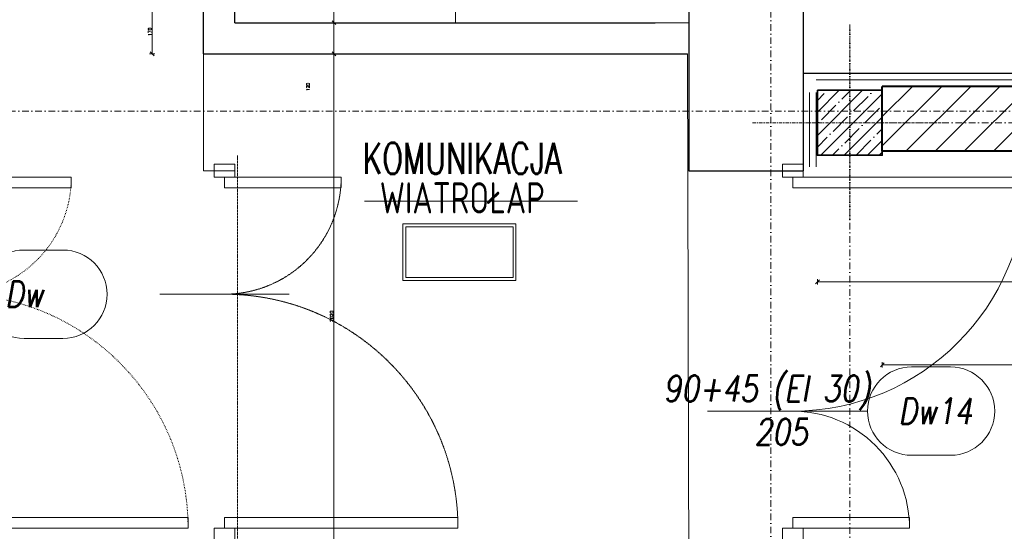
# Model space of a CAD drawing. Header units: millimetres. Extents: x -1893473 to 1546619, y -568027 to 942944.
# Tile 160 of 256: x 163948 to 167742, y -500682 to -498713. Entities that reach past the tile are written whole.
import ezdxf
from ezdxf.enums import TextEntityAlignment as Align

# ---------------------------------------------------------------- set-up
doc = ezdxf.new("R2010")
doc.units = ezdxf.units.MM
doc.header["$LTSCALE"] = 0.2
for name, pattern in [('ACAD_ISO03W100', [30, 12, -18]), ('DASHDOT', [25.4, 12.7, -6.35, 0, -6.35]), ('HIDDEN', [9.525, 6.35, -3.175]), ('HIDDEN2', [4.7625, 3.175, -1.5875])]:
    doc.linetypes.add(name, pattern=pattern)
doc.layers.get('0').update_dxf_attribs({"lineweight": 0})
for name, color, linetype, lineweight in [('!! 0_ Istn-sciany', 7, 'Continuous', 30), ('!! 0_ Istn-widok', 1, 'Continuous', 15), ('!! 0_Istn-armatura', 6, 'Continuous', 9), ('!! 0_Opis_pom', 9, 'Continuous', 13), ('!! 0_Osie', 1, 'DASHDOT', 13), ('!! 1  WYDZIELENIE PPOŻ', 252, 'Continuous', 0), ('!! 1_drzwi-linia', 213, 'Continuous', 5), ('!! 1_Hatch dach', 252, 'Continuous', 5), ('!! 1_hatch projektowane ściany', 4, 'Continuous', 5), ('!! 1_OPIS POM NOWE', 140, 'Continuous', 5), ('!! 1_PROJ Sciany', 2, 'Continuous', 40), ('!! 1_PROJ ŻELBET', 1, 'Continuous', 35), ('!! 2_ remont Ocieplenie', 4, 'ZIGZAG', 5), ('!! 2_Drzwi - nowe remont', 33, 'Continuous', 9), ('!! 2_drzwi opis', 151, 'Continuous', 9), ('!! wymiary osi', 250, 'Continuous', 9), ('0-osie-liniA', 14, 'DASHDOT', 5), ('P-Opis nadproża', 150, 'Continuous', 9), ('P-Osie', 1, 'DASHDOT', 18)]:
    doc.layers.add(name, color=color, linetype=linetype, lineweight=lineweight)
doc.layers.add('!! 1_ widok', color=4, linetype='Continuous')
doc.layers.add('!! 1_Wyburzenia', color=7, linetype='ACAD_ISO03W100', lineweight=13, true_color=0xff0505)
doc.layers.add('Powierzchnia', color=140, linetype='Continuous', lineweight=5, plot=False)
doc.styles.add('50', font='ROMANS.shx', dxfattribs={"width": 0.8, "height": 10})
doc.styles.add('ARCHETYP', font='romans.shx', dxfattribs={"height": 15})
doc.styles.add('ARIAL', font='tahoma.ttf')
doc.styles.add('TXT', font='simplex.shx')
doc.linetypes.add('ZIGZAG', pattern='A,0.00254,-5.08,[131,ltypeshp.shx,S=5.08,R=0,X=-5.08,Y=0],-10.16,[131,ltypeshp.shx,S=5.08,R=180,X=5.08,Y=0],-5.08', length=20.32254)
doc.dimstyles.new('DIM50', dxfattribs={"dimscale": 5, "dimtxt": 2.5, "dimasz": 1.5, "dimexe": 0, "dimexo": 0, "dimgap": 0.5, "dimtad": 1, "dimdec": 4, "dimrnd": 0.5, "dimdsep": 46, "dimtxsty": 'TXT', "dimblk1": 'TICK1', "dimblk2": 'TICK1', "dimsah": 1, "dimcen": 0, "dimse1": 1, "dimse2": 1, "dimclrd": 1, "dimclre": 7, "dimclrt": 9, "dimadec": 0, "dimazin": 0, "dimtfac": 1, "dimtdec": 4, "dimtmove": 2, "dimatfit": 3, "dimldrblk": 'TICK1', "dimfxl": 1, "dimtolj": 1, "dimarcsym": 0})

# ---------------------------------------------------------------- blocks, each defined once
blk = doc.blocks.new('słup 25 x 25')
at = {"layer": '!! 1_Hatch dach'}
h = blk.add_hatch(dxfattribs=at)
h.set_pattern_fill('ANSI35', color=256)
h.set_pattern_definition([(45, (-64242.072, 198338.2015), (-4.49012806, 4.49012806), []), (45, (-64237.5816, 198338.2015), (-4.49012806, 4.49012806), [7.9375, -1.5875, 0, -1.5875])])
h.paths.add_polyline_path([(-12.5, 12.5), (12.5, 12.5), (12.5, -12.5), (-12.5, -12.5)])
at = {"layer": '!! 1_PROJ ŻELBET'}
blk.add_lwpolyline([(-12.5, 12.5), (12.5, 12.5), (12.5, -12.5), (-12.5, -12.5)], close=True, dxfattribs=at)
at = {"layer": '0-osie-liniA', "ltscale": 0.5}
for points in [[(0, 37.5), (0, -37.5)], [(-37.5, 0), (37.5, 0)]]:
    blk.add_lwpolyline(points, dxfattribs=at)
blk = doc.blocks.new('BLOK OSI')
at = {"layer": 'P-Osie'}
for points in [[(51992.21, -199661.23), (51992.21, -193642.41)], [(52022.71, -198101.32), (52022.71, -199860.82)], [(48624.31, -198134.59), (52188.53, -198134.59)], [(52022.72, -198139.09), (55017, -198139.09)]]:
    blk.add_lwpolyline(points, dxfattribs=at)
blk = doc.blocks.new('1_ok-opis')
blk.add_line((0, 111.61), (0, 50))
for points in [[(-17, 128.61), (-17, 143.61)], [(17, 128.61), (17, 143.61)]]:
    blk.add_lwpolyline(points)
for centre, start, end in [((0, 143.61), 0, 180), ((0, 128.61), 180, 0)]:
    blk.add_arc(centre, 17, start, end)
at = {"style": 'ARCHETYP'}
for tag, height, rotation, p in [('NR', 12, 90, (0, 136.9)), ('NR', 12, 270, (0, 136.9)), ('SZEROKOŚĆ', 10, 90, (-8, 78.29)), ('SZEROKOŚĆ', 10, 270, (8, 78.29)), ('WYSOKOŚĆ', 10, 270, (-8, 78.29)), ('WYSOKOŚĆ', 10, 90, (8, 78.29))]:
    blk.add_attdef(tag, text='', height=height, rotation=rotation, dxfattribs=at).set_placement(p, align=Align.MIDDLE)
blk = doc.blocks.new('TICK1')
at = {"color": 2}
blk.add_line((-1, -1), (1, 1), dxfattribs=at)
at = {"color": 0}
for p, q in [((0, 0), (-1, 0)), ((0, -1.4), (0, 1.4))]:
    blk.add_line(p, q, dxfattribs=at)
blk = doc.blocks.new('*D1436')
at = {"layer": '!! wymiary osi', "color": 1, "lineweight": -2, "transparency": 16777216}
blk.add_line((293391.8, -502841.2), (293391.8, -504616.2), dxfattribs=at)
at = {"layer": 'DEFPOINTS', "color": 0, "transparency": 16777216}
for p in [(294509.7, -502833.7), (293391.8, -504623.7), (294759.7, -504623.7)]:
    blk.add_point(p, dxfattribs=at)
at = {"layer": '!! wymiary osi', "color": 1, "lineweight": -2, "transparency": 16777216, "xscale": 7.5, "yscale": 7.5, "zscale": 7.5}
for p, rotation in [((293391.8, -502833.7), 90), ((293391.8, -504623.7), 270)]:
    blk.add_blockref('TICK1', p, dxfattribs=dict(at, rotation=rotation))
at = {"layer": '!! wymiary osi', "color": 9, "transparency": 16777216, "insert": (293383, -503728.7), "char_height": 12.5, "attachment_point": 5, "rotation": 90, "style": 'TXT'}
blk.add_mtext('\\A1;1790', dxfattribs=at)
blk = doc.blocks.new('*D1437')
at = {"layer": '!! wymiary osi', "color": 1, "lineweight": -2, "transparency": 16777216}
blk.add_line((293391.8, -504631.2), (293391.8, -504736.2), dxfattribs=at)
at = {"layer": 'DEFPOINTS', "color": 0, "transparency": 16777216}
for p in [(294759.7, -504623.7), (293391.8, -504743.7), (294759.7, -504743.7)]:
    blk.add_point(p, dxfattribs=at)
at = {"layer": '!! wymiary osi', "color": 1, "lineweight": -2, "transparency": 16777216, "xscale": 7.5, "yscale": 7.5, "zscale": 7.5}
for p, rotation in [((293391.8, -504623.7), 90), ((293391.8, -504743.7), 270)]:
    blk.add_blockref('TICK1', p, dxfattribs=dict(at, rotation=rotation))
at = {"layer": '!! wymiary osi', "color": 9, "transparency": 16777216, "insert": (293291.8, -504871.1), "char_height": 12.5, "attachment_point": 5, "rotation": 90, "style": 'TXT'}
blk.add_mtext('\\A1;120', dxfattribs=at)
blk = doc.blocks.new('*D1438')
at = {"layer": '!! wymiary osi', "color": 1, "lineweight": -2, "transparency": 16777216}
blk.add_line((293391.8, -504751.2), (293391.8, -506756.2), dxfattribs=at)
at = {"layer": 'DEFPOINTS', "color": 0, "transparency": 16777216}
for p in [(294759.7, -504743.7), (293391.8, -506763.7), (294754.7, -506763.7)]:
    blk.add_point(p, dxfattribs=at)
at = {"layer": '!! wymiary osi', "color": 1, "lineweight": -2, "transparency": 16777216, "xscale": 7.5, "yscale": 7.5, "zscale": 7.5}
for p, rotation in [((293391.8, -504743.7), 90), ((293391.8, -506763.7), 270)]:
    blk.add_blockref('TICK1', p, dxfattribs=dict(at, rotation=rotation))
at = {"layer": '!! wymiary osi', "color": 9, "transparency": 16777216, "insert": (293383, -505753.7), "char_height": 12.5, "attachment_point": 5, "rotation": 90, "style": 'TXT'}
blk.add_mtext('\\A1;2020', dxfattribs=at)
blk = doc.blocks.new('*D1444')
at = {"layer": '!! wymiary osi', "color": 1, "lineweight": -2, "transparency": 16777216}
blk.add_line((292691.5, -504581.2), (292691.5, -504736.2), dxfattribs=at)
at = {"layer": 'DEFPOINTS', "color": 0, "transparency": 16777216}
for p in [(292889.7, -504573.7), (292691.5, -504743.7), (292889.7, -504743.7)]:
    blk.add_point(p, dxfattribs=at)
at = {"layer": '!! wymiary osi', "color": 1, "lineweight": -2, "transparency": 16777216, "xscale": 7.5, "yscale": 7.5, "zscale": 7.5}
for p, rotation in [((292691.5, -504573.7), 90), ((292691.5, -504743.7), 270)]:
    blk.add_blockref('TICK1', p, dxfattribs=dict(at, rotation=rotation))
at = {"layer": '!! wymiary osi', "color": 9, "transparency": 16777216, "insert": (292682.8, -504658.7), "char_height": 12.5, "attachment_point": 5, "rotation": 90, "style": 'TXT'}
blk.add_mtext('\\A1;170', dxfattribs=at)
blk = doc.blocks.new('*D1503')
at = {"layer": '!! wymiary osi', "color": 1, "lineweight": -2, "transparency": 16777216}
blk.add_line((303447.2, -505940.4), (295512.2, -505940.4), dxfattribs=at)
at = {"layer": 'DEFPOINTS', "color": 0, "transparency": 16777216}
for p in [(295504.7, -505133.8), (303454.7, -505133.7), (295504.7, -505940.4)]:
    blk.add_point(p, dxfattribs=at)
at = {"layer": '!! wymiary osi', "color": 1, "lineweight": -2, "transparency": 16777216, "xscale": 7.5, "yscale": 7.5, "zscale": 7.5, "rotation": 180}
blk.add_blockref('TICK1', (295504.7, -505940.4), dxfattribs=at)
at = {"layer": '!! wymiary osi', "color": 1, "lineweight": -2, "transparency": 16777216, "xscale": 7.5, "yscale": 7.5, "zscale": 7.5}
blk.add_blockref('TICK1', (303454.7, -505940.4), dxfattribs=at)
at = {"layer": '!! wymiary osi', "color": 9, "transparency": 16777216, "insert": (299479.7, -505931.6), "char_height": 12.5, "attachment_point": 5, "style": 'TXT'}
blk.add_mtext('\\A1;7950', dxfattribs=at)
blk = doc.blocks.new('*D1505')
at = {"layer": '!! wymiary osi', "color": 1, "lineweight": -2, "transparency": 16777216}
blk.add_line((301492.2, -505621.5), (295262.2, -505621.5), dxfattribs=at)
at = {"layer": 'DEFPOINTS', "color": 0, "transparency": 16777216}
for p in [(295254.7, -505133.7), (301499.7, -505133.8), (295254.7, -505621.5)]:
    blk.add_point(p, dxfattribs=at)
at = {"layer": '!! wymiary osi', "color": 1, "lineweight": -2, "transparency": 16777216, "xscale": 7.5, "yscale": 7.5, "zscale": 7.5, "rotation": 180}
blk.add_blockref('TICK1', (295254.7, -505621.5), dxfattribs=at)
at = {"layer": '!! wymiary osi', "color": 1, "lineweight": -2, "transparency": 16777216, "xscale": 7.5, "yscale": 7.5, "zscale": 7.5}
blk.add_blockref('TICK1', (301499.7, -505621.5), dxfattribs=at)
at = {"layer": '!! wymiary osi', "color": 9, "transparency": 16777216, "insert": (298377.2, -505612.7), "char_height": 12.5, "attachment_point": 5, "style": 'TXT'}
blk.add_mtext('\\A1;6245', dxfattribs=at)
blk = doc.blocks.new('A$C2EB40A8D')
at = {"layer": '!! 1_hatch projektowane ściany'}
h = blk.add_hatch(dxfattribs=at)
h.set_pattern_fill('ANSI31', color=256, scale=25)
h.set_pattern_definition([(45, (-604946.8, 1976068.4), (-56.1266008, 56.1266008), [])])
h.paths.add_polyline_path([(9598.87011, -4817.48603), (3603.90649, -4817.48603), (3603.90649, -4567.48603), (9598.87011, -4567.48603)])
at = {"layer": '!! 0_ Istn-sciany'}
for points in [[(3298.87011, -232.48603), (3298.87011, -4892.48603)], [(2858.87011, -382.48603), (2858.87011, -4892.48603)], [(2858.87011, -3012.48603), (2858.87011, -4892.48603)], [(988.87011, -4442.48603), (988.87011, -4272.48603)], [(1108.87011, -4322.48603), (1108.87011, -4272.48603)], [(1108.87011, -4322.48603), (2728.87011, -4322.48603)], [(988.87011, -4442.48603), (2853.87011, -4442.48603)], [(3298.87011, -4517.08775), (5048.87011, -4517.08775)], [(2858.87011, -4892.48603), (3298.87011, -4892.48603)]]:
    blk.add_lwpolyline(points, dxfattribs=at)
at = {"layer": '!! 0_ Istn-widok', "linetype": 'HIDDEN', "ltscale": 3}
blk.add_lwpolyline([(1118.87011, -6462.48603), (1118.87011, -4832.48603)], dxfattribs=at)
at = {"layer": '!! 0_Istn-armatura'}
blk.add_lwpolyline([(2858.87011, -3422.48603), (1958.87011, -3422.48603), (1958.87011, -4322.48603), (2858.87011, -4322.48603)], close=True, dxfattribs=at)
at = {"layer": '!! 0_Opis_pom', "ltscale": 0.7}
blk.add_lwpolyline([(1609.35922, -5009.64149), (2429.41558, -5009.64149)], dxfattribs=at)
for points in [[(1756.81895, -5314.64774), (2192.01895, -5314.64774), (2192.01895, -5097.04774), (1756.81895, -5097.04774)], [(1767.69895, -5303.76774), (2181.13895, -5303.76774), (2181.13895, -5107.92774), (1767.69895, -5107.92774)]]:
    blk.add_lwpolyline(points, close=True, dxfattribs=at)
at = {"layer": '!! 1_ widok'}
blk.add_lwpolyline([(9598.87011, -4817.48603), (3603.90649, -4817.48603), (3603.90649, -4567.48603), (9598.87011, -4567.48603)], close=True, dxfattribs=at)
at = {"layer": '!! 1_drzwi-linia'}
for points in [[(3298.87011, -4917.48603), (3298.87011, -4867.48603), (3218.87011, -4867.48603), (3218.87011, -4917.48603)], [(4158.87011, -4957.48603), (3258.87011, -4957.48603), (3258.87011, -4917.48603), (4158.87011, -4917.48603)], [(3708.87011, -6227.48603), (3258.87011, -6227.48603), (3258.87011, -6267.48603), (3708.87011, -6267.48603)], [(3298.87011, -6267.48603), (3298.87011, -6317.48603), (3218.87011, -6317.48603), (3218.87011, -6267.48603)]]:
    blk.add_lwpolyline(points, close=True, dxfattribs=at)
blk.add_lwpolyline([(3508.87008, -5817.48604), (3008.87008, -5817.48604)], dxfattribs=at)
for centre, radius, start, end in [((3258.87011, -4917.48603), 900, 269.99999996, 359.99999996), ((3258.87011, -6267.48603), 450, 359.99999979, 89.99999995)]:
    blk.add_arc(centre, radius, start, end, dxfattribs=at)
at = {"layer": '!! 1_PROJ Sciany'}
for points in [[(9598.87011, -4567.48603), (3603.90649, -4567.48603)], [(3603.90649, -4817.49024), (3603.90649, -4567.48603)], [(9598.87011, -4817.49024), (3603.90649, -4817.49024)]]:
    blk.add_lwpolyline(points, dxfattribs=at)
at = {"layer": '!! 1_Wyburzenia', "linetype": 'HIDDEN2', "ltscale": 3}
for points in [[(988.87011, -4892.48603), (988.87011, -4322.48603)], [(988.87011, -4892.48603), (1108.87011, -4892.48603)], [(1318.87011, -5367.48603), (818.87011, -5367.48603)]]:
    blk.add_lwpolyline(points, dxfattribs=at)
for points in [[(1108.87011, -4917.48603), (1108.87011, -4867.48603), (1028.87011, -4867.48603), (1028.87011, -4917.48603)], [(1518.87011, -4957.48603), (1068.87011, -4957.48603), (1068.87011, -4917.48603), (1518.87011, -4917.48603)], [(1968.87011, -6227.48603), (1068.87011, -6227.48603), (1068.87011, -6267.48603), (1968.87011, -6267.48603)], [(1108.87011, -6267.48603), (1108.87011, -6317.48603), (1028.87011, -6317.48603), (1028.87011, -6267.48603)]]:
    blk.add_lwpolyline(points, close=True, dxfattribs=at)
for centre, radius, start, end in [((1068.87011, -4917.48603), 450, 270.00000005, 0.00000021), ((1068.87011, -6267.48603), 900, 0.00000004, 90.00000004)]:
    blk.add_arc(centre, radius, start, end, dxfattribs=at)
at = {"layer": '!! 2_ remont Ocieplenie', "linetype": 'ZIGZAG', "ltscale": 0.4}
for points in [[(9598.87011, -4542.48603), (3348.85365, -4542.48603)], [(3323.8458, -4591.33598), (3323.75161, -4877.49422)]]:
    blk.add_lwpolyline(points, dxfattribs=at)
at = {"layer": '!! 2_ remont Ocieplenie', "linetype": 'ByBlock', "ltscale": 0.4}
blk.add_lwpolyline([(3348.8458, -4591.33598), (3348.75161, -4877.50245)], dxfattribs=at)
at = {"layer": '!! 2_Drzwi - nowe remont'}
for points in [[(478.87011, -4957.48603), (28.87011, -4957.48603), (28.87011, -4917.48603), (478.87011, -4917.48603)], [(928.87011, -6227.48603), (28.87011, -6227.48603), (28.87011, -6267.48603), (928.87011, -6267.48603)]]:
    blk.add_lwpolyline(points, close=True, dxfattribs=at)
at = {"layer": '!! 2_Drzwi - nowe remont', "linetype": 'ACAD_ISO03W100'}
for centre, radius, start, end in [((28.87011, -4917.48603), 450, 270.00000005, 0.00000021), ((28.87011, -6267.48603), 900, 0.00000004, 90.00000004)]:
    blk.add_arc(centre, radius, start, end, dxfattribs=at)
at = {"layer": 'Powierzchnia'}
blk.add_lwpolyline([(68.87011, -6462.48603), (2858.87011, -6447.08775), (2853.87011, -4442.48603), (988.87011, -4442.48603), (988.87011, -2532.48603), (166.75019, -2532.48603), (166.75019, -3462.48603), (68.87011, -3462.48603)], close=True, dxfattribs=at)
at = {"layer": '!! 0_Osie', "xscale": 10, "yscale": 10, "zscale": 10}
blk.add_blockref('BLOK OSI', (-516748.24414, 1976683.397), dxfattribs=at)
at = {"layer": '!! 1_hatch projektowane ściany', "xscale": 10, "yscale": 10, "zscale": 10}
blk.add_blockref('słup 25 x 25', (3478.90649, -4707.48603), dxfattribs=at)
at = {"layer": '!! 2_drzwi opis'}
ref = blk.add_blockref('1_ok-opis', (-989.18611, -5367.48598), dxfattribs=dict(at, xscale=-10, yscale=10, zscale=10, rotation=269.9999963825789))
ref.add_attrib('WYSOKOŚĆ', '90+45 (EIS)', dxfattribs={"layer": '0', "height": 100, "rotation": 359.99999638, "style": '50', "oblique": 10, "width": 0.8}).set_placement((-344.94682, -5287.48603), align=Align.MIDDLE)
ref.add_attrib('SZEROKOŚĆ', '205', dxfattribs={"layer": '0', "height": 100, "rotation": 359.99999638, "style": '50', "oblique": 10, "width": 0.8}).set_placement((-206.27759, -5447.48603), align=Align.MIDDLE)
ref.add_attrib('NR', 'Dw', dxfattribs={"layer": '0', "height": 100, "rotation": 359.99999638, "style": '50', "oblique": 10, "width": 0.8}).set_placement((296.92633, -5367.48606), align=Align.MIDDLE)
ref = blk.add_blockref('1_ok-opis', (2430.7775, -5817.48598), dxfattribs=dict(at, xscale=-10, yscale=10, zscale=10, rotation=269.9999963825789))
ref.add_attrib('WYSOKOŚĆ', '90+45 (EI 30)', dxfattribs={"layer": '0', "height": 100, "rotation": 359.99999638, "style": '50', "oblique": 10, "width": 0.8}).set_placement((3159.71858, -5737.48603), align=Align.MIDDLE)
ref.add_attrib('SZEROKOŚĆ', '205', dxfattribs={"layer": '0', "height": 100, "rotation": 359.99999638, "style": '50', "oblique": 10, "width": 0.8}).set_placement((3213.68602, -5897.48603), align=Align.MIDDLE)
ref.add_attrib('NR', 'Dw14', dxfattribs={"layer": '0', "height": 100, "rotation": 359.99999638, "style": '50', "oblique": 10, "width": 0.8}).set_placement((3807.85174, -5817.48606), align=Align.MIDDLE)
at = {"layer": '!! 0_Opis_pom', "ltscale": 0.7, "style": 'TXT', "width": 0.7}
for s, p in [('KOMUNIKACJA', (1985.57027, -4904.62453)), ('WIATROŁAP', (1985.57027, -5056.58461))]:
    blk.add_text(s, height=120, dxfattribs=at).set_placement(p, align=Align.CENTER)
at = {"layer": '!! 0_Opis_pom', "ltscale": 0.7, "style": 'ARIAL'}
for tag, p in [('B1,21', (-891.77727, 31796.97458)), ('A1,16', (-13651.31084, 31587.95236)), ('B1,19', (-5798.61305, 31587.22944)), ('B1/17', (-9701.43347, 31565.05244)), ('1,23', (10805.41388, 31565.05244)), ('1,22', (4526.58954, 31507.65132)), ('A1,1', (-16866.13618, 31459.3792)), ('B1,18', (-7791.62894, 31330.08444)), ('B1,20', (-2961.4347, 31167.05787)), ('A1,6', (-19287.17717, 30923.71998)), ('B1,1', (14135.63445, 30913.92963)), ('B1,3', (17346.74696, 30023.81022)), ('B1,4', (29817.71501, 29157.67457)), ('A1,5', (-23454.5385, 28820.77901)), ('A1,2', (-17502.57721, 28602.57524)), ('B1,2D', (2616.16402, 28559.52261)), ('A1,15', (-13651.31084, 28261.46046)), ('B1,4', (29883.58177, 28158.35876)), ('B1,2B', (18801.54781, 27650.12382)), ('B1,2A', (13086.7373, 27376.04393)), ('A1,3', (-16846.27912, 25980.40356)), ('B1,8', (9089.53994, 25356.27639)), ('B1,6', (31915.87888, 23754.79829)), ('A1,4', (-24010.17576, 23559.17399)), ('B1,14', (-11621.32288, 23261.44183)), ('B1,13', (-3080.55208, 22924.09997)), ('B1,5', (29245.49088, 22896.69268)), ('B1,10', (3982.60923, 22874.21277)), ('B1,9', (5634.43488, 22623.92098)), ('B1,2C', (13327.26639, 22378.5328)), ('B1,7', (16398.41175, 22348.28836)), ('B1,11', (5553.20442, 20939.83877)), ('B1,12', (3693.27174, 20628.72148)), ('C1,3', (5969.08376, 16336.01084)), ('C1,2', (11955.93711, 11671.55655)), ('C1,1', (15659.17205, 11415.94196)), ('C1,4', (5140.00888, 9205.5831)), ('C1,5', (5680.4486, 6154.54995)), ('C1,10', (16327.05085, 6080.66085)), ('C1,9', (16526.57171, 3173.45283)), ('C1,6', (6367.37903, 2771.84181)), ('D0,18', (-1981.87701, -110.73158)), ('D0,7', (-13531.42299, -1159.67649)), ('C1,7', (7275.77161, -1303.00991)), ('D0,17', (2064.87671, -1345.69113)), ('D0,3', (-9324.21674, -1442.63631)), ('D0,6', (-17529.61851, -1957.37463)), ('D0,10', (-21369.4432, -2140.60378)), ('D,09', (-12990.08379, -2746.32902)), ('D0,2', (-5516.19514, -3101.87722)), ('D0,16', (2266.73061, -3284.15369)), ('D0,8', (-14357.79539, -3567.69719)), ('D0,5', (-10461.54478, -3629.26575)), ('D0,4', (-8396.53404, -4353.7937)), ('D0,15', (1974.41895, -5205.84774)), ('D0,1', (-5633.49598, -5662.48534)), ('D0,11', (-23334.09291, -6045.78706)), ('D0,12', (-22436.85763, -9302.9678)), ('D0,13', (-22436.85763, -11581.16526)), ('D0,14', (-13645.94445, -11884.57769))]:
    blk.add_attdef(tag, text='', height=119.68, dxfattribs=at).set_placement(p, align=Align.MIDDLE_CENTER)
at = {"layer": '!! 1  WYDZIELENIE PPOŻ', "insert": (14477.96836, -5354.89112), "char_height": 100, "attachment_point": 1, "style": '50'}
blk.add_mtext_dynamic_manual_height_columns('\\pi-182.9;11x17,14\\P\\pi-40.045;26,5', width=163.7200261, gutter_width=50, heights=[0], dxfattribs=at)
at = {"layer": '!! 1_OPIS POM NOWE', "style": 'ARIAL'}
for tag, p in [('C1.7A', (7769.3756, 685.765)), ('C1.7C', (7655.80151, -2045.04756)), ('C1.8B', (10935.93068, -2107.41983)), ('C1.8A', (13897.39715, -2120.69016)), ('C1.7B', (8274.43201, -3270.18959)), ('E1.2', (16701.02923, -5331.07351)), ('E1.5E', (21974.23379, -5463.99012)), ('E1.5D', (24989.27391, -5785.36474)), ('E1.1', (8357.81567, -5851.01076)), ('E1.5C', (25222.53959, -6394.64172)), ('E1.5B', (27694.70831, -7009.86571)), ('E1.6', (5279.46063, -8141.28746)), ('E1.5A', (25547.9555, -8495.18994)), ('E1.5G', (23977.19473, -9792.46695)), ('E1.5F', (22414.7084, -9822.66389)), ('E1,4', (13935.69867, -10458.20073)), ('E1.5L', (28030.8296, -11267.7725)), ('E1.3', (5639.18862, -11994.01941)), ('E1.5H', (23988.49716, -12231.38049)), ('E1.5K', (27714.73934, -12977.98364)), ('E1.5I', (22290.68736, -13989.9049)), ('E1.5J', (27095.71534, -16088.17469))]:
    blk.add_attdef(tag, text='', height=119.68, dxfattribs=at).set_placement(p, align=Align.MIDDLE_CENTER)
at = {"layer": '!! wymiary osi'}
for base, p1, p2, picture, middle in [((1490.98232, -4322.48603), (2608.87011, -2532.48603), (2858.87011, -4322.48603), '*D1436', (1482.23232, -3427.48603)), ((790.73418, -4442.48603), (988.87011, -4272.48603), (988.87011, -4442.48603), '*D1444', (781.98418, -4357.48603)), ((1490.98232, -6462.48603), (2858.87011, -4442.48603), (2853.87011, -6462.48603), '*D1438', (1482.23232, -5452.48603))]:
    dim = blk.add_linear_dim(base=base, p1=p1, p2=p2, angle=90, dimstyle='DIM50', dxfattribs=at)
    dim.commit()
    dim.dimension.update_dxf_attribs({"geometry": picture, "text_midpoint": middle, "insert": (-291900.79406, 500301.26018)})
dim = blk.add_linear_dim(base=(1490.98232, -4442.48603), p1=(2858.87011, -4322.48603), p2=(2858.87011, -4442.48603), angle=90, dimstyle='DIM50', dxfattribs=at)
dim.commit()
dim.dimension.update_dxf_attribs({"geometry": '*D1437', "text_midpoint": (1390.98232, -4569.81202), "dimtype": 128, "insert": (-291900.79406, 500301.26018)})
for base, p1, p2, picture, middle in [((3353.90649, -5320.21102), (9598.87011, -4832.49024), (3353.90649, -4832.48603), '*D1505', (6476.3883, -5311.46102)), ((3603.90649, -5639.10291), (11553.89315, -4832.48603), (3603.90649, -4832.49024), '*D1503', (7578.89982, -5630.35291))]:
    dim = blk.add_linear_dim(base=base, p1=p1, p2=p2, dimstyle='DIM50', dxfattribs=at)
    dim.commit()
    dim.dimension.update_dxf_attribs({"geometry": picture, "text_midpoint": middle, "insert": (-291900.79406, 500301.26018)})

msp = doc.modelspace()

# ---------------------------------------------------------------- block references
at = {"layer": 'P-Opis nadproża', "color": 4}
msp.add_blockref('A$C2EB40A8D', (163667.94092, -494401.63474), dxfattribs=at)

doc.saveas('drawing.dxf')
